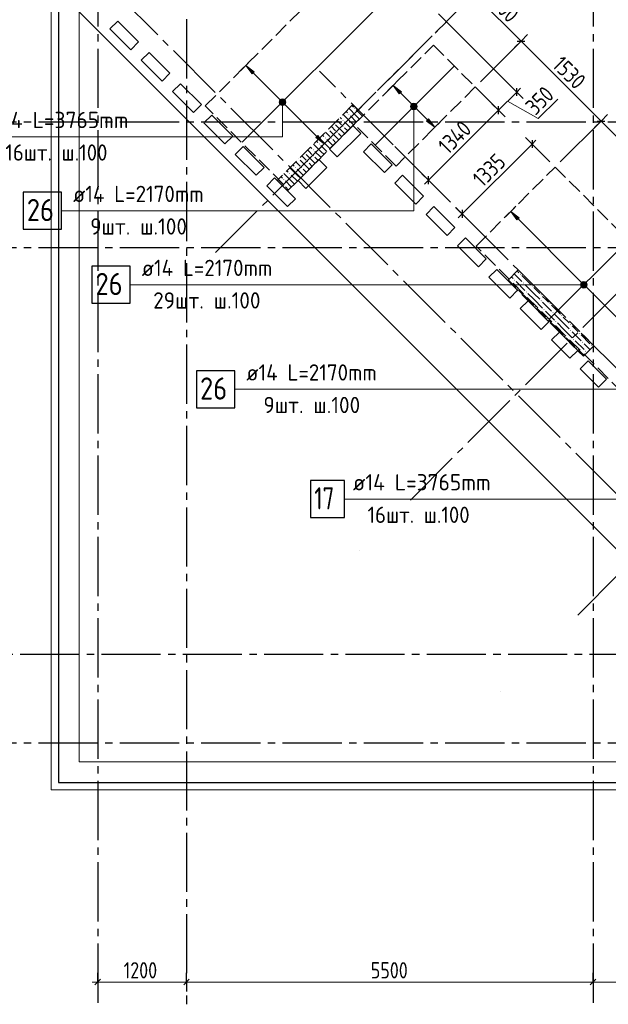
# Model space of a CAD drawing. Header units: millimetres. Extents: x 0 to 43617, y 0 to 59400.
# Tile 3 of 31: x 6867 to 14830, y 7100 to 20414. Entities that reach past the tile are written whole.
import ezdxf

# ---------------------------------------------------------------- set-up
doc = ezdxf.new("R2010")
doc.units = ezdxf.units.MM
doc.linetypes.add('______2', pattern=[270, 200, -70])
doc.linetypes.add('______5', pattern=[1100, 800, -100, 100, -100])
for name, color, linetype, lineweight in [('Standard', 7, 'Continuous', 25), ('ДОП Верх по У', 7, 'Continuous', 25), ('ЖБ Пилон', 180, 'Continuous', 25), ('Оси', 40, '______5', 18), ('Позиционная метка номер позиции', 7, 'Continuous', 13), ('Примечания', 7, 'Continuous', 25)]:
    doc.layers.add(name, color=color, linetype=linetype, lineweight=lineweight)
doc.layers.add('ЖБ Перекрытие верхний уровень', color=7, linetype='Continuous', lineweight=25, true_color=0xe0e0ff)
doc.styles.add('GOST 2.304-81', font='txt')
doc.styles.add('ISOCPEUR', font='txt')

msp = doc.modelspace()

# ---------------------------------------------------------------- hatches: boundary and pattern name
at = {"layer": 'ДОП Верх по У', "linetype": 'Continuous', "lineweight": 13, "transparency": 33554687}
for points in [[(10011, 19682), (9926, 19795), (10039, 19710)], [(12002, 19411), (11918, 19524), (12031, 19439)], [(13593, 17707), (13509, 17820), (13622, 17735)]]:
    msp.add_hatch(color=7, dxfattribs=at).paths.add_polyline_path(points, flags=16)
for points in [[(10385, 19310), (10411, 19336), (10394, 19327)], [(10411, 19336), (10385, 19310), (10385, 19291)], [(10411, 19336), (10385, 19291), (10430, 19336)], [(10430, 19336), (10385, 19291), (10394, 19274)], [(10430, 19336), (10394, 19274), (10447, 19327)], [(10447, 19327), (10394, 19274), (10411, 19264)], [(10447, 19327), (10411, 19264), (10457, 19310)], [(10457, 19310), (10411, 19264), (10430, 19264)], [(10457, 19310), (10430, 19264), (10457, 19291)], [(10457, 19291), (10430, 19264), (10447, 19274)], [(12164, 19251), (12191, 19277), (12174, 19268)], [(12191, 19277), (12164, 19251), (12164, 19232)], [(12191, 19277), (12164, 19232), (12210, 19277)], [(12210, 19277), (12164, 19232), (12174, 19215)], [(12210, 19277), (12174, 19215), (12227, 19268)], [(12227, 19268), (12174, 19215), (12191, 19205)], [(12227, 19268), (12191, 19205), (12236, 19251)], [(12236, 19251), (12191, 19205), (12210, 19205)], [(12236, 19251), (12210, 19205), (12236, 19232)], [(12236, 19232), (12210, 19205), (12227, 19215)], [(12370, 19043), (12483, 18959), (12398, 19072)], [(10873, 18819), (10986, 18735), (10902, 18848)], [(14462, 16840), (14489, 16866), (14472, 16857)], [(14489, 16866), (14462, 16840), (14462, 16821)], [(14489, 16866), (14462, 16821), (14508, 16866)], [(14508, 16866), (14462, 16821), (14472, 16804)], [(14508, 16866), (14472, 16804), (14525, 16857)], [(14525, 16857), (14472, 16804), (14489, 16794)], [(14525, 16857), (14489, 16794), (14535, 16840)], [(14535, 16840), (14489, 16794), (14508, 16794)], [(14535, 16840), (14508, 16794), (14535, 16821)], [(14535, 16821), (14508, 16794), (14525, 16804)]]:
    msp.add_hatch(color=7, dxfattribs=at).paths.add_polyline_path(points)
at = {"layer": 'ЖБ Пилон', "linetype": 'Continuous', "lineweight": 18, "transparency": 33554687}
for points in [[(11394, 19213), (11401, 19220), (11407, 19213), (11401, 19207)], [(11234, 19053), (11241, 19060), (11247, 19053), (11241, 19047)], [(11314, 19133), (11321, 19140), (11327, 19133), (11321, 19127)], [(11046, 18935), (11047, 18933), (11041, 18927), (11039, 18929)], [(11126, 19015), (11127, 19013), (11121, 19007), (11119, 19009)], [(11234, 18973), (11241, 18980), (11247, 18973), (11241, 18967)], [(10994, 18813), (11001, 18820), (11007, 18813), (11001, 18807)], [(11074, 18813), (11081, 18820), (11087, 18813), (11081, 18807)], [(11154, 18893), (11161, 18900), (11167, 18893), (11161, 18887)], [(10834, 18653), (10841, 18660), (10847, 18653), (10841, 18647)], [(10914, 18733), (10921, 18740), (10927, 18733), (10921, 18727)], [(10646, 18535), (10647, 18533), (10641, 18527), (10639, 18529)], [(10726, 18615), (10727, 18613), (10721, 18607), (10719, 18609)], [(10834, 18573), (10841, 18580), (10847, 18573), (10841, 18567)], [(10594, 18413), (10601, 18420), (10607, 18413), (10601, 18407)], [(10674, 18413), (10681, 18420), (10687, 18413), (10681, 18407)], [(10754, 18493), (10761, 18500), (10767, 18493), (10761, 18487)], [(10434, 18253), (10441, 18260), (10447, 18253), (10441, 18247)], [(10514, 18333), (10521, 18340), (10527, 18333), (10521, 18327)], [(10434, 18173), (10441, 18180), (10447, 18173), (10441, 18167)], [(13634, 16973), (13641, 16980), (13647, 16973), (13641, 16967)], [(13554, 16893), (13561, 16900), (13567, 16893), (13561, 16887)], [(13594, 16773), (13601, 16780), (13607, 16773), (13601, 16767)], [(13674, 16853), (13681, 16860), (13687, 16853), (13681, 16847)], [(13794, 16813), (13801, 16820), (13807, 16813), (13801, 16807)], [(13714, 16733), (13721, 16740), (13727, 16733), (13721, 16727)], [(13914, 16693), (13921, 16700), (13927, 16693), (13921, 16687)], [(13834, 16533), (13841, 16540), (13847, 16533), (13841, 16527)], [(13914, 16613), (13921, 16620), (13927, 16613), (13921, 16607)], [(14034, 16573), (14041, 16580), (14047, 16573), (14041, 16567)], [(13954, 16493), (13961, 16500), (13967, 16493), (13961, 16487)], [(13994, 16373), (14001, 16380), (14007, 16373), (14001, 16367)], [(14074, 16453), (14081, 16460), (14087, 16453), (14081, 16447)], [(14194, 16413), (14201, 16420), (14207, 16413), (14201, 16407)], [(14114, 16333), (14121, 16340), (14127, 16333), (14121, 16327)], [(14314, 16293), (14321, 16300), (14327, 16293), (14321, 16287)], [(14234, 16133), (14241, 16140), (14247, 16133), (14241, 16127)], [(14314, 16213), (14321, 16220), (14327, 16213), (14321, 16207)], [(14434, 16173), (14441, 16180), (14447, 16173), (14441, 16167)], [(14354, 16093), (14361, 16100), (14367, 16093), (14361, 16087)], [(14394, 15973), (14401, 15980), (14407, 15973), (14401, 15967)], [(14474, 16053), (14481, 16060), (14487, 16053), (14481, 16047)], [(14594, 16013), (14601, 16020), (14607, 16013), (14601, 16007)], [(14514, 15933), (14521, 15940), (14527, 15933), (14521, 15927)]]:
    msp.add_hatch(color=7, dxfattribs=at).paths.add_polyline_path(points, flags=16)
at = {"layer": 'Позиционная метка номер позиции', "linetype": 'Continuous', "lineweight": 13, "transparency": 33554687}
for points in [[(10459, 19323), (10382, 19323), (10376, 19300)], [(10459, 19323), (10376, 19300), (10466, 19300)], [(10443, 19339), (10398, 19339), (10382, 19323)], [(10443, 19339), (10382, 19323), (10459, 19323)], [(10398, 19339), (10443, 19339), (10421, 19345)], [(10466, 19300), (10376, 19300), (10382, 19278)], [(10466, 19300), (10382, 19278), (10459, 19278)], [(10459, 19278), (10382, 19278), (10398, 19261)], [(10459, 19278), (10398, 19261), (10443, 19261)], [(10443, 19261), (10398, 19261), (10421, 19255)], [(12239, 19264), (12162, 19264), (12155, 19241)], [(12239, 19264), (12155, 19241), (12245, 19241)], [(12245, 19241), (12155, 19241), (12162, 19219)], [(12223, 19280), (12178, 19280), (12162, 19264)], [(12223, 19280), (12162, 19264), (12239, 19264)], [(12245, 19241), (12162, 19219), (12239, 19219)], [(12239, 19219), (12162, 19219), (12178, 19203)], [(12178, 19280), (12223, 19280), (12200, 19286)], [(12239, 19219), (12178, 19203), (12223, 19203)], [(12223, 19203), (12178, 19203), (12200, 19196)], [(14460, 16808), (14460, 16853), (14454, 16830)], [(14476, 16792), (14476, 16869), (14460, 16853)], [(14476, 16792), (14460, 16853), (14460, 16808)], [(14499, 16785), (14499, 16875), (14476, 16869)], [(14499, 16785), (14476, 16869), (14476, 16792)], [(14521, 16792), (14521, 16869), (14499, 16875)], [(14521, 16792), (14499, 16875), (14499, 16785)], [(14537, 16808), (14537, 16853), (14521, 16869)], [(14537, 16808), (14521, 16869), (14521, 16792)], [(14537, 16853), (14537, 16808), (14544, 16830)]]:
    msp.add_hatch(color=7, dxfattribs=at).paths.add_polyline_path(points)

# ---------------------------------------------------------------- linework, layer by layer
at = {"layer": 'Standard', "color": 7, "linetype": 'Continuous', "lineweight": 25, "transparency": 33554687}
for p, q in [((18094, 10100), (7394, 20800)), ((8193, 20396), (8087, 20290)), ((8476, 20113), (8193, 20396)), ((8087, 20290), (8370, 20007)), ((8370, 20007), (8476, 20113)), ((13596, 20124), (13702, 20124)), ((8618, 19972), (8512, 19866)), ((8900, 19689), (8618, 19972)), ((8512, 19866), (8794, 19583)), ((8794, 19583), (8900, 19689)), ((9042, 19548), (8936, 19442)), ((8936, 19442), (9219, 19159)), ((9325, 19265), (9042, 19548)), ((13590, 19383), (13590, 19489)), ((9219, 19159), (9325, 19265)), ((13344, 19137), (13344, 19243)), ((9466, 19123), (9360, 19017)), ((9749, 18841), (9466, 19123)), ((14678, 19042), (14784, 19042)), ((9360, 19017), (9643, 18735)), ((11375, 18982), (11057, 18664)), ((11481, 18876), (11375, 18982)), ((9643, 18735), (9749, 18841)), ((11163, 18558), (11481, 18876)), ((13798, 18786), (13798, 18680)), ((9890, 18699), (9784, 18593)), ((10173, 18416), (9890, 18699)), ((11057, 18664), (11163, 18558)), ((11623, 18735), (11517, 18628)), ((11906, 18452), (11623, 18735)), ((9784, 18593), (10067, 18310)), ((10916, 18522), (10633, 18240)), ((11022, 18416), (10916, 18522)), ((11517, 18628), (11800, 18346)), ((10067, 18310), (10173, 18416)), ((10739, 18133), (11022, 18416)), ((11800, 18346), (11906, 18452)), ((10315, 18275), (10209, 18169)), ((10598, 17992), (10315, 18275)), ((12047, 18310), (11941, 18204)), ((12330, 18027), (12047, 18310)), ((12397, 18190), (12397, 18296)), ((10209, 18169), (10491, 17886)), ((10633, 18240), (10739, 18133)), ((11941, 18204), (12224, 17921)), ((10491, 17886), (10598, 17992)), ((12224, 17921), (12330, 18027)), ((12471, 17886), (12365, 17780)), ((12754, 17603), (12471, 17886)), ((12852, 17841), (12852, 17735)), ((12365, 17780), (12648, 17497)), ((12648, 17497), (12754, 17603)), ((12896, 17462), (12790, 17356)), ((13178, 17179), (12896, 17462)), ((12790, 17356), (13072, 17073)), ((13072, 17073), (13178, 17179)), ((13320, 17037), (13214, 16931)), ((13214, 16931), (13497, 16649)), ((13603, 16755), (13320, 17037)), ((13497, 16649), (13603, 16755)), ((13744, 16613), (13638, 16507)), ((14027, 16330), (13744, 16613)), ((13638, 16507), (13921, 16224)), ((13921, 16224), (14027, 16330)), ((14168, 16189), (14062, 16083)), ((14416, 15941), (14168, 16189)), ((14062, 16083), (14310, 15835)), ((14310, 15835), (14416, 15941)), ((14557, 15800), (14451, 15694)), ((14805, 15553), (14557, 15800)), ((14451, 15694), (14699, 15446)), ((14699, 15446), (14805, 15553)), ((7886, 7363), (7961, 7438)), ((9086, 7363), (9161, 7438)), ((14586, 7363), (14661, 7438))]:
    msp.add_line(p, q, dxfattribs=at)
at = {"layer": 'Standard', "color": 7, "linetype": 'Continuous', "lineweight": 13, "transparency": 33554687}
for p, q in [((13012, 20760), (13649, 20124)), ((13649, 20124), (14731, 19042)), ((13590, 19436), (13643, 19489)), ((13344, 19190), (13590, 19436)), ((13467, 19313), (13880, 19076)), ((13880, 19076), (14146, 19341)), ((14731, 19042), (16003, 17769)), ((13798, 18733), (13851, 18786)), ((13798, 18733), (12852, 17788)), ((12397, 18243), (12344, 18190)), ((12852, 17788), (12799, 17735)), ((7924, 7400), (7849, 7400)), ((7924, 7400), (9124, 7400)), ((9124, 7400), (14624, 7400)), ((14624, 7400), (16324, 7400))]:
    msp.add_line(p, q, dxfattribs=at)
at = {"layer": 'Standard', "color": 251, "linetype": 'Continuous', "lineweight": -3, "true_color": 0x656565, "transparency": 33554687}
for p, q in [((13649, 20124), (13100, 19575)), ((13649, 20124), (13560, 20036)), ((13649, 20124), (13737, 20212)), ((13590, 19436), (13502, 19524)), ((13590, 19436), (13679, 19347)), ((13344, 19190), (13256, 19278)), ((13344, 19190), (13433, 19101)), ((14731, 19042), (14180, 18492)), ((14731, 19042), (14642, 18954)), ((14731, 19042), (14819, 19131)), ((13798, 18733), (13709, 18822)), ((12397, 18243), (11941, 18699)), ((13798, 18733), (13886, 18645)), ((13798, 18733), (14039, 18492)), ((12397, 18243), (12309, 18331)), ((12397, 18243), (12486, 18154)), ((12852, 17788), (12764, 17876)), ((12852, 17788), (12941, 17700)), ((12852, 17788), (13094, 17547)), ((7924, 7400), (7924, 7525)), ((9124, 7400), (9124, 7525)), ((14624, 7400), (14624, 7525)), ((7924, 7400), (7924, 7275)), ((7924, 7400), (7924, 7400)), ((9124, 7400), (9124, 7275)), ((9124, 7400), (9124, 7400)), ((14624, 7400), (14624, 7275)), ((14624, 7400), (14624, 7400))]:
    msp.add_line(p, q, dxfattribs=at)
at = {"layer": 'Standard', "color": 254, "linetype": 'Continuous', "lineweight": 18, "true_color": 0xc4c4ff, "transparency": 33554687}
msp.add_lwpolyline([(7294, 10000), (33174, 10000), (33174, 57320), (7294, 57320), (7294, 10000)], dxfattribs=at)
at = {"layer": 'Standard', "color": 7, "linetype": 'Continuous', "lineweight": 25, "transparency": 33554687}
msp.add_lwpolyline([(7394, 10100), (33074, 10100), (33074, 57220), (7394, 57220), (7394, 10100)], dxfattribs=at)
at = {"layer": 'Standard', "color": 7, "linetype": 'Continuous', "lineweight": 13, "transparency": 33554687}
for points in [[(7674, 10380), (33074, 10380), (33074, 57220), (7674, 57220), (7674, 10380)], [(12397, 18243), (12694, 18540), (12694, 18540), (13344, 19190)]]:
    msp.add_lwpolyline(points, dxfattribs=at)
at = {"layer": 'Standard', "color": 251, "linetype": 'Continuous', "lineweight": -3, "true_color": 0x656565, "transparency": 33554687}
for points in [[(13590, 19436), (13428, 19598), (13428, 19598), (12639, 20387)], [(13344, 19190), (13222, 19311), (13222, 19311), (13029, 19505)]]:
    msp.add_lwpolyline(points, dxfattribs=at)
at = {"layer": 'ДОП Верх по У', "color": 7, "linetype": 'Continuous', "lineweight": 18, "transparency": 33554687}
for p, q in [((12068, 20948), (9878, 18757)), ((12741, 19782), (11681, 18722)), ((15096, 17428), (14035, 16367))]:
    msp.add_line(p, q, dxfattribs=at)
at = {"layer": 'ДОП Верх по У', "color": 251, "linetype": 'Continuous', "lineweight": 13, "true_color": 0x494949, "transparency": 33554687}
for p, q in [((9926, 19795), (9996, 19866)), ((9926, 19795), (9855, 19724)), ((9926, 19795), (10039, 19710)), ((10011, 19682), (9926, 19795)), ((9926, 19795), (9926, 19795)), ((10039, 19710), (10011, 19682)), ((10025, 19696), (10400, 19321)), ((11918, 19524), (11988, 19595)), ((11918, 19524), (11847, 19453)), ((11918, 19524), (12031, 19439)), ((12002, 19411), (11918, 19524)), ((11918, 19524), (11918, 19524)), ((12031, 19439), (12002, 19411)), ((10447, 19327), (10447, 19327)), ((12017, 19425), (12179, 19263)), ((10394, 19274), (10394, 19274)), ((10442, 19279), (10887, 18834)), ((12174, 19215), (12174, 19215)), ((12222, 19220), (12384, 19058)), ((12227, 19268), (12227, 19268)), ((12398, 19072), (12370, 19043)), ((12370, 19043), (12483, 18959)), ((12483, 18959), (12398, 19072)), ((12483, 18959), (12412, 18888)), ((12483, 18959), (12554, 19029)), ((12483, 18959), (12483, 18959)), ((10902, 18848), (10873, 18819)), ((10873, 18819), (10986, 18735)), ((10986, 18735), (10902, 18848)), ((10986, 18735), (11057, 18805)), ((10986, 18735), (10916, 18664)), ((10986, 18735), (10986, 18735)), ((13509, 17820), (13579, 17891)), ((13509, 17820), (13438, 17749)), ((13509, 17820), (13622, 17735)), ((13593, 17707), (13509, 17820)), ((13509, 17820), (13509, 17820)), ((13622, 17735), (13593, 17707)), ((13608, 17721), (14477, 16851)), ((14472, 16804), (14472, 16804)), ((14520, 16809), (15389, 15939)), ((14525, 16857), (14525, 16857))]:
    msp.add_line(p, q, dxfattribs=at)
at = {"layer": 'ДОП Верх по У', "color": 7, "linetype": 'Continuous', "lineweight": 13, "transparency": 33554687}
for p, q in [((6455, 18830), (8563, 18830)), ((7570, 17830), (9634, 17830)), ((8499, 16830), (10563, 16830)), ((9913, 15417), (11977, 15417)), ((11354, 13932), (13462, 13932))]:
    msp.add_line(p, q, dxfattribs=at)
at = {"layer": 'ДОП Верх по У', "color": 7, "linetype": 'Continuous', "lineweight": 25, "transparency": 33554687}
for points in [[(6914, 17580), (7434, 17580), (7434, 18080), (6914, 18080), (6914, 17580)], [(7843, 16580), (8363, 16580), (8363, 17080), (7843, 17080), (7843, 16580)], [(9257, 15167), (9777, 15167), (9777, 15667), (9257, 15667), (9257, 15167)], [(10802, 13682), (11262, 13682), (11262, 14182), (10802, 14182), (10802, 13682)]]:
    msp.add_lwpolyline(points, dxfattribs=at)
at = {"layer": 'ДОП Верх по У', "color": 251, "linetype": 'Continuous', "lineweight": 13, "true_color": 0x494949, "transparency": 33554687}
for centre in [(10421, 19300), (12200, 19241), (14499, 16830)]:
    msp.add_circle(centre, 37.5, dxfattribs=at)
at = {"layer": 'ЖБ Перекрытие верхний уровень', "color": 7, "linetype": 'Continuous', "lineweight": 18, "transparency": 33554687}
for p, q in [((7394, 20800), (10527, 17667)), ((8087, 20290), (8193, 20396)), ((8193, 20396), (8476, 20113)), ((8370, 20007), (8087, 20290)), ((8476, 20113), (8370, 20007)), ((8512, 19866), (8618, 19972)), ((8618, 19972), (8900, 19689)), ((8794, 19583), (8512, 19866)), ((8900, 19689), (8794, 19583)), ((8936, 19442), (9042, 19548)), ((9219, 19159), (8936, 19442)), ((9042, 19548), (9325, 19265)), ((9325, 19265), (9219, 19159)), ((9360, 19017), (9466, 19123)), ((9466, 19123), (9749, 18841)), ((9643, 18734), (9360, 19017)), ((11057, 18664), (11375, 18982)), ((11375, 18982), (11481, 18876)), ((9749, 18841), (9643, 18734)), ((11481, 18876), (11163, 18558)), ((9784, 18593), (9890, 18699)), ((9890, 18699), (10173, 18416)), ((11163, 18558), (11057, 18664)), ((11517, 18628), (11623, 18734)), ((11623, 18734), (11906, 18452)), ((10067, 18310), (9784, 18593)), ((10633, 18240), (10916, 18522)), ((10916, 18522), (11022, 18416)), ((11800, 18346), (11517, 18628)), ((10173, 18416), (10067, 18310)), ((11022, 18416), (10739, 18133)), ((11906, 18452), (11800, 18346)), ((10209, 18169), (10315, 18275)), ((10315, 18275), (10598, 17992)), ((11941, 18204), (12047, 18310)), ((12047, 18310), (12330, 18027)), ((10491, 17886), (10209, 18169)), ((10739, 18133), (10633, 18240)), ((12224, 17921), (11941, 18204)), ((10598, 17992), (10491, 17886)), ((12330, 18027), (12224, 17921)), ((12365, 17780), (12471, 17886)), ((12471, 17886), (12754, 17603)), ((12648, 17497), (12365, 17780)), ((10527, 17667), (15264, 12929)), ((12754, 17603), (12648, 17497)), ((12790, 17356), (12896, 17462)), ((12896, 17462), (13178, 17179)), ((13072, 17073), (12790, 17356)), ((13178, 17179), (13072, 17073)), ((13214, 16931), (13320, 17037)), ((13497, 16649), (13214, 16931)), ((13320, 17037), (13603, 16755)), ((13603, 16755), (13497, 16649)), ((13638, 16507), (13744, 16613)), ((13744, 16613), (14027, 16330)), ((13921, 16224), (13638, 16507)), ((14027, 16330), (13921, 16224)), ((14062, 16083), (14168, 16189)), ((14168, 16189), (14416, 15941)), ((14310, 15835), (14062, 16083)), ((14416, 15941), (14310, 15835)), ((14451, 15694), (14557, 15800)), ((14557, 15800), (14805, 15553)), ((14699, 15446), (14451, 15694)), ((14805, 15553), (14699, 15446))]:
    msp.add_line(p, q, dxfattribs=at)
at = {"layer": 'ЖБ Пилон', "color": 253, "linetype": '______2', "lineweight": 13, "true_color": 0xa0a0a0, "transparency": 33554687}
for p, q in [((11375, 19265), (10350, 18240)), ((11517, 19123), (11375, 19265)), ((10491, 18098), (11517, 19123)), ((10350, 18240), (10491, 18098)), ((13610, 17030), (13469, 16889)), ((14635, 16005), (13610, 17030)), ((13469, 16889), (14494, 15863)), ((14494, 15863), (14635, 16005))]:
    msp.add_line(p, q, dxfattribs=at)
at = {"layer": 'ЖБ Пилон', "color": 9, "linetype": 'Continuous', "lineweight": 18, "true_color": 0xc7c7c7, "transparency": 33554687}
for p, q in [((11421, 19113), (11322, 19212)), ((11362, 19252), (11381, 19233)), ((11421, 19193), (11501, 19113)), ((11181, 19033), (11162, 19052)), ((11202, 19092), (11221, 19073)), ((11341, 19033), (11242, 19132)), ((11282, 19172), (11301, 19153)), ((11341, 19113), (11421, 19033)), ((11421, 19113), (11464, 19070)), ((11061, 18913), (11181, 18793)), ((11082, 18972), (11141, 18913)), ((11141, 18993), (11261, 18873)), ((11221, 18993), (11181, 19033)), ((11261, 19033), (11341, 18953)), ((11261, 18953), (11304, 18910)), ((11341, 19033), (11384, 18990)), ((11421, 19033), (11424, 19030)), ((11021, 18713), (10922, 18812)), ((10962, 18852), (10981, 18833)), ((11021, 18873), (11002, 18892)), ((11061, 18833), (11021, 18873)), ((11021, 18793), (11101, 18713)), ((11101, 18793), (11144, 18750)), ((11181, 18873), (11224, 18830)), ((10781, 18633), (10762, 18652)), ((10802, 18692), (10821, 18673)), ((10941, 18633), (10842, 18732)), ((10882, 18772), (10901, 18753)), ((10941, 18713), (11021, 18633)), ((11021, 18713), (11064, 18670)), ((10661, 18513), (10781, 18393)), ((10682, 18572), (10741, 18513)), ((10741, 18593), (10861, 18473)), ((10821, 18593), (10781, 18633)), ((10861, 18633), (10941, 18553)), ((10861, 18553), (10904, 18510)), ((10941, 18633), (10984, 18590)), ((11021, 18633), (11024, 18630)), ((10621, 18313), (10522, 18412)), ((10562, 18452), (10581, 18433)), ((10621, 18473), (10602, 18492)), ((10661, 18433), (10621, 18473)), ((10621, 18393), (10701, 18313)), ((10701, 18393), (10744, 18350)), ((10781, 18473), (10824, 18430)), ((10381, 18233), (10362, 18252)), ((10402, 18292), (10421, 18273)), ((10541, 18233), (10442, 18332)), ((10482, 18372), (10501, 18353)), ((10541, 18313), (10621, 18233)), ((10621, 18313), (10664, 18270)), ((10421, 18193), (10381, 18233)), ((10461, 18233), (10541, 18153)), ((10461, 18153), (10504, 18110)), ((10541, 18233), (10584, 18190)), ((10621, 18233), (10624, 18230)), ((13517, 16937), (13541, 16913)), ((13557, 16977), (13661, 16873)), ((13621, 16993), (13597, 17017)), ((13661, 16953), (13781, 16833)), ((13477, 16897), (13581, 16793)), ((13581, 16873), (13701, 16753)), ((13821, 16713), (13701, 16833)), ((13821, 16793), (13901, 16713)), ((13741, 16633), (13621, 16753)), ((13741, 16713), (13821, 16633)), ((13821, 16713), (13901, 16633)), ((13981, 16633), (13941, 16673)), ((13741, 16633), (13821, 16553)), ((13821, 16633), (13941, 16513)), ((13861, 16513), (13981, 16393)), ((13941, 16593), (14061, 16473)), ((14021, 16593), (13981, 16633)), ((14061, 16553), (14181, 16433)), ((13981, 16473), (14101, 16353)), ((14221, 16313), (14101, 16433)), ((14221, 16393), (14301, 16313)), ((14141, 16233), (14021, 16353)), ((14141, 16313), (14221, 16233)), ((14221, 16313), (14301, 16233)), ((14381, 16233), (14341, 16273)), ((14141, 16233), (14221, 16153)), ((14221, 16233), (14341, 16113)), ((14261, 16113), (14381, 15993)), ((14341, 16193), (14461, 16073)), ((14421, 16193), (14381, 16233)), ((14461, 16153), (14581, 16033)), ((14381, 16073), (14501, 15953)), ((14582, 15952), (14501, 16033)), ((14621, 15993), (14622, 15992)), ((14502, 15872), (14421, 15953)), ((14541, 15913), (14542, 15912))]:
    msp.add_line(p, q, dxfattribs=at)
at = {"layer": 'Оси', "color": 8, "linetype": '______5', "lineweight": -3, "transparency": 33554687}
for p, q in [((9124, 57820), (9124, 7100)), ((7924, 57420), (7924, 7100)), ((14624, 57420), (14624, 7100)), ((9516, 17264), (28172, 35920)), ((12153, 13919), (31163, 32929)), ((14416, 12363), (33072, 31020)), ((16513, 12430), (7200, 21743)), ((17362, 13278), (10923, 19717)), ((33224, 19030), (3600, 19030)), ((33224, 17330), (3600, 17330)), ((9516, 17264), (9516, 17264)), ((9516, 17264), (9516, 17264)), ((11467, 13233), (11467, 13233)), ((11467, 13233), (11467, 13233)), ((34074, 11830), (3600, 11830)), ((13376, 11324), (13376, 11324)), ((13376, 11324), (13376, 11324)), ((33224, 10630), (3600, 10630))]:
    msp.add_line(p, q, dxfattribs=at)
at = {"layer": 'Позиционная метка номер позиции', "color": 7, "linetype": 'Continuous', "lineweight": 13, "transparency": 33554687}
for p, q in [((10421, 19345), (10421, 19345)), ((10376, 19300), (10376, 19300)), ((10421, 19255), (10421, 19255)), ((10466, 19300), (10466, 19300)), ((12155, 19241), (12155, 19241)), ((12200, 19286), (12200, 19286)), ((12200, 19196), (12200, 19196)), ((12245, 19241), (12245, 19241)), ((14499, 16830), (8363, 16830)), ((14454, 16830), (14454, 16830)), ((14499, 16875), (14499, 16875)), ((14499, 16785), (14499, 16785)), ((14544, 16830), (14544, 16830))]:
    msp.add_line(p, q, dxfattribs=at)
for points in [[(10421, 19300), (10421, 18830), (6363, 18830)], [(12200, 19241), (12200, 17830), (7434, 17830)], [(16474, 14988), (16474, 15417), (9777, 15417)], [(16474, 13432), (16474, 13932), (11262, 13932)]]:
    msp.add_lwpolyline(points, dxfattribs=at)
for centre in [(10421, 19300), (12200, 19241), (14499, 16830)]:
    msp.add_circle(centre, 45, dxfattribs=at)
at = {"layer": 'Примечания', "color": 7, "linetype": '______2', "lineweight": 18, "transparency": 33554687}
for p, q in [((9378, 19247), (11578, 21448)), ((11578, 21448), (12639, 20387)), ((12639, 20387), (10438, 18187)), ((11393, 19000), (12464, 20070)), ((12464, 20070), (13029, 19505)), ((13029, 19505), (11959, 18434)), ((10438, 18187), (9378, 19247)), ((11959, 18434), (11393, 19000)), ((13041, 17352), (14110, 18421)), ((14110, 18421), (16090, 16441)), ((15020, 15372), (13041, 17352))]:
    msp.add_line(p, q, dxfattribs=at)

# ---------------------------------------------------------------- texts
at = {"layer": 'Standard', "color": 7, "linetype": 'Continuous', "lineweight": 25, "transparency": 33554687, "char_height": 220, "attachment_point": 7, "style": 'GOST 2.304-81'}
for s, insert, width, rotation in [('900', (13222, 20621), 531.96, 315), ('1530', (14059, 19784), 594.59, 315), ('350', (13845, 19111), 500.82, 45), ('1340', (12664, 18580), 610.17, 45), ('1335', (13129, 18136), 579.02, 45)]:
    msp.add_mtext(s, dxfattribs=dict(at, insert=insert, width=width, rotation=rotation))
for s, insert, width in [('1200', (8274, 7450), 625.74), ('5500', (11616, 7450), 641.48)]:
    msp.add_mtext(s, dxfattribs=dict(at, insert=insert, width=width))
at = {"layer": 'ДОП Верх по У', "color": 7, "linetype": 'Continuous', "lineweight": 13, "transparency": 33554687, "attachment_point": 7, "style": 'ISOCPEUR'}
for s, insert, char_height, width in [('\\W0.96;ø14 L=3765mm ', (6475, 18948), 220, 2172.61), ('\\W0.93;16шт. ш.100 ', (6673, 18508), 220, 1773.35), ('\\W0.94;ø14 L=2170mm ', (7590, 17948), 220, 2126.49), ('\\W0.87;26', (6964, 17690), 300, 550.81), ('\\W0.95;9шт. ш.100 ', (7821, 17508), 220, 1665.52), ('\\W0.94;ø14 L=2170mm ', (8519, 16948), 220, 2126.5), ('\\W0.87;26', (7893, 16690), 300, 550.8), ('\\W0.95;29шт. ш.100 ', (8673, 16508), 220, 1819.9), ('\\W0.94;ø14 L=2170mm ', (9933, 15534), 220, 2126.49), ('\\W0.87;26', (9307, 15277), 300, 550.81), ('\\W0.95;9шт. ш.100 ', (10164, 15094), 220, 1665.52), ('\\W0.96;ø14 L=3765mm ', (11374, 14049), 220, 2172.61), ('\\W0.75;17', (10852, 13792), 300, 472.29), ('\\W0.93;16шт. ш.100 ', (11572, 13609), 220, 1773.35)]:
    msp.add_mtext(s, dxfattribs=dict(at, insert=insert, char_height=char_height, width=width))

doc.saveas('drawing.dxf')
